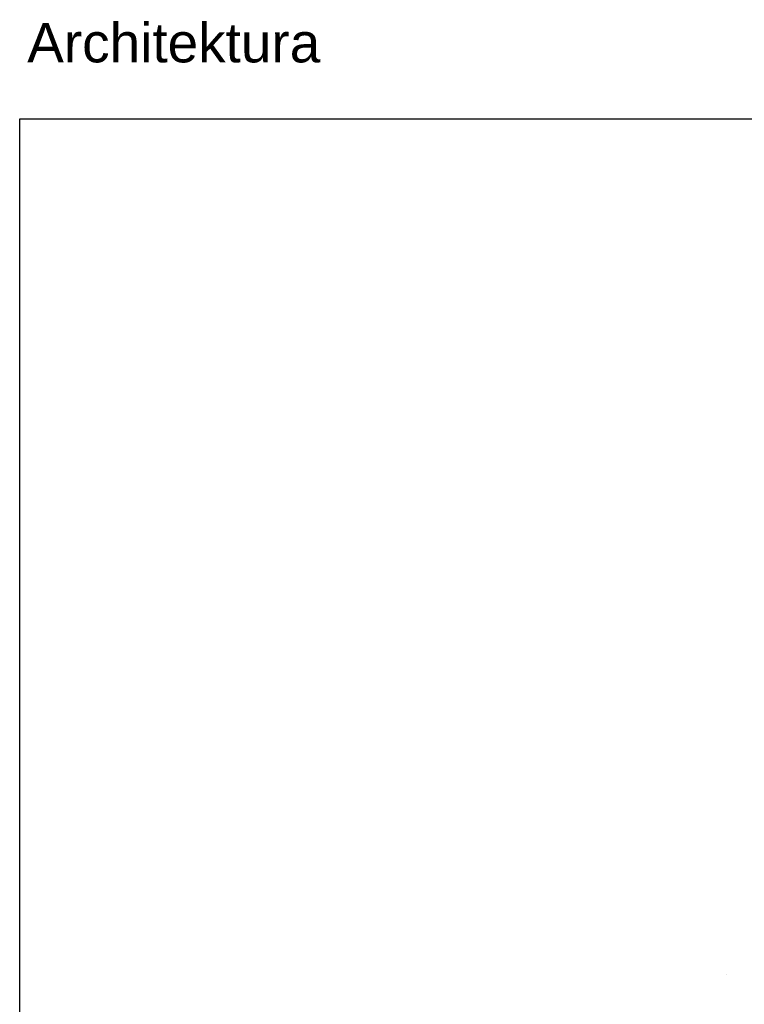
# Model space of a CAD drawing. Header units: millimetres. Extents: x -14047 to 49934, y -21523 to 14989.
# Tile 183 of 201: x -3305 to 2223, y 7476 to 14989. Entities that reach past the tile are written whole.
import ezdxf

# ---------------------------------------------------------------- set-up
doc = ezdxf.new("R2010")
doc.units = ezdxf.units.MM
doc.layers.get('Defpoints').update_dxf_attribs({"color": 252})
doc.layers.add('P', color=7, linetype='Continuous')
doc.styles.get("Standard").update_dxf_attribs({"font": 'arial.ttf'})

msp = doc.modelspace()

# ---------------------------------------------------------------- linework, layer by layer
at = {"layer": 'Defpoints', "color": 1}
msp.add_lwpolyline([(-3305.432, 14232.273), (37585.961, 14232.273), (37585.961, -3325.025), (-3305.432, -3325.025)], close=True, dxfattribs=at)
at = {"layer": 'P', "const_width": 0.015}
for points in [[(2038.143, 7732.028), (2034.879, 7729.118), (2032.054, 7725.943), (2029.41, 7722.589), (2027.12, 7719.149), (2024.915, 7715.45), (2023.15, 7711.48), (2021.741, 7707.511), (2020.681, 7703.456), (2019.886, 7699.312), (2019.356, 7694.988), (2019.356, 7690.758), (2019.536, 7686.434), (2020.151, 7682.289), (2021.121, 7678.06), (2022.356, 7674.09), (2023.855, 7670.121), (2025.705, 7666.241), (2027.91, 7662.627), (2030.47, 7659.097), (2033.204, 7655.838), (2036.199, 7652.748), (2039.373, 7650.104), (2042.813, 7647.549), (2046.517, 7645.344), (2050.312, 7643.405), (2054.276, 7641.815), (2058.246, 7640.58), (2062.565, 7639.61), (2066.625, 7638.995), (2070.944, 7638.64), (2075.263, 7638.815), (2079.413, 7639.17), (2083.642, 7639.965), (2087.787, 7641.02), (2091.756, 7642.435), (2095.726, 7644.019), (2099.34, 7646.134), (2103.045, 7648.519), (2106.304, 7651.074), (2109.569, 7654.073), (2112.388, 7657.073), (2115.123, 7660.422), (2117.508, 7664.037), (2119.533, 7667.741), (2121.297, 7671.711), (2122.707, 7675.675), (2123.857, 7679.735), (2124.647, 7683.879), (2125.087, 7688.199), (2125.087, 7692.433), (2124.912, 7696.577), (2124.297, 7700.897), (2123.327, 7705.041), (2122.177, 7709.186), (2120.682, 7713.155), (2118.738, 7716.945), (2116.533, 7720.564), (2113.978, 7724.089), (2111.244, 7727.263), (2108.244, 7730.263), (2105.069, 7733.083), (2101.635, 7735.642), (2097.93, 7737.847), (2094.136, 7739.787), (2090.166, 7741.371), (2086.202, 7742.606), (2082.058, 7743.576), (2077.823, 7744.196), (2073.504, 7744.546), (2069.179, 7744.371), (2065.125, 7744.021), (2060.805, 7743.226), (2056.661, 7742.166), (2052.692, 7740.756), (2048.722, 7738.992), (2045.108, 7736.962), (2041.403, 7734.672), (2038.143, 7732.028)], [(2070.594, 7693.403), (2030.295, 7659.277)], [(2031.794, 7657.423), (2112.743, 7725.679)], [(2038.143, 7732.028), (2106.304, 7651.074)]]:
    msp.add_lwpolyline(points, dxfattribs=at)

# ---------------------------------------------------------------- texts
at = {"layer": 'Defpoints', "color": 1}
msp.add_text('Architektura', height=300, dxfattribs=at).set_placement((-3247.975, 14663.053))

doc.saveas('drawing.dxf')
